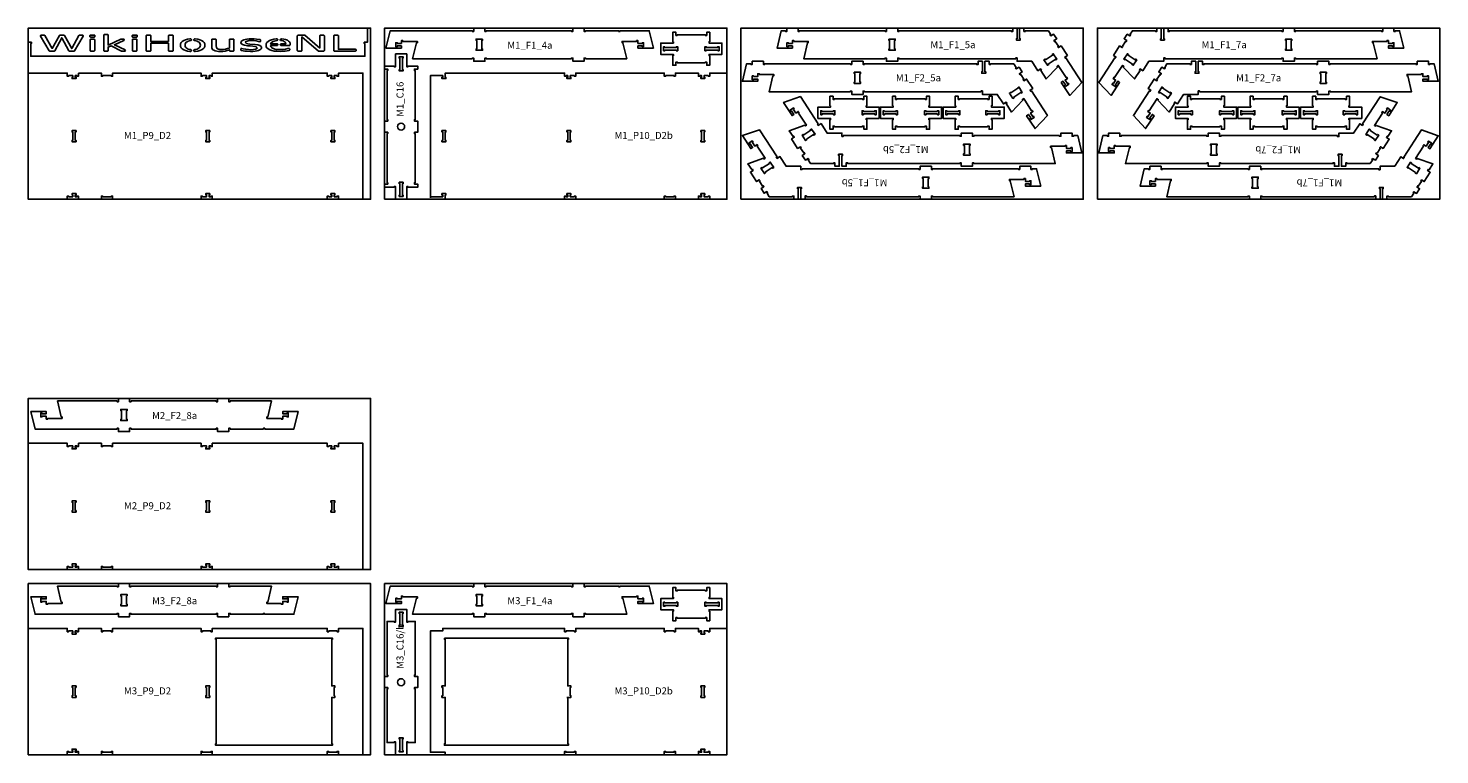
# Model space of a CAD drawing. Header units: millimetres. Extents: x -18184 to 50972, y 6312 to 16778.
# Tile 19 of 24: x 5352 to 15412, y 6313 to 11493. Entities that reach past the tile are written whole.
import ezdxf

# ---------------------------------------------------------------- set-up
doc = ezdxf.new("R2010")
doc.units = ezdxf.units.MM
doc.header["$MEASUREMENT"] = 0
for name, color, linetype in [('freeswerk_CODES', 50, 'Continuous'), ('freeswerk_ELEMENTEN', 7, 'Continuous'), ("freeswerk_LOGO'S_hele dikte plaat", 1, 'Continuous'), ('freeswerk_PLATEN', 3, 'Continuous')]:
    doc.layers.add(name, color=color, linetype=linetype)

msp = doc.modelspace()

# ---------------------------------------------------------------- linework, layer by layer
for centre in [(8010, 10791), (8010, 6830)]:
    msp.add_circle(centre, 25)
at = {"layer": 'freeswerk_ELEMENTEN'}
for points in [[(7752, 11393), (7770, 11393), (7770, 11493), (5352, 11493), (5352, 11393), (5375, 11393), (5375, 11383), (5370, 11383), (5370, 11293), (7752, 11293), (7752, 11383), (7747, 11383), (7747, 11393)], [(9738, 11361), (9728, 11361), (9728, 11366), (9698, 11366), (9698, 11351), (9808, 11351), (9778, 11475), (9570, 11475), (9570, 11470), (9560, 11470), (9560, 11475), (9324, 11475), (9324, 11470), (9314, 11470), (9314, 11493), (9234, 11493), (9234, 11470), (9224, 11470), (9224, 11475), (8617, 11475), (8617, 11470), (8607, 11470), (8607, 11493), (8527, 11493), (8527, 11470), (8517, 11470), (8517, 11475), (7932, 11475), (7902, 11351), (8012, 11351), (8012, 11366), (7982, 11366), (7982, 11361), (7972, 11361), (7972, 11389), (7982, 11389), (7982, 11384), (8012, 11384), (8012, 11404), (8022, 11404), (8022, 11399), (8126, 11399), (8126, 11389), (8120, 11389), (8092, 11275), (8517, 11275), (8517, 11280), (8527, 11280), (8527, 11257), (8607, 11257), (8607, 11280), (8617, 11280), (8617, 11275), (9224, 11275), (9224, 11280), (9234, 11280), (9234, 11257), (9314, 11257), (9314, 11280), (9324, 11280), (9324, 11275), (9618, 11275), (9591, 11389), (9585, 11389), (9585, 11399), (9688, 11399), (9688, 11404), (9698, 11404), (9698, 11384), (9728, 11384), (9728, 11389), (9738, 11389)], [(10769, 11384), (10799, 11384), (10799, 11404), (10809, 11404), (10809, 11399), (10912, 11399), (10912, 11389), (10906, 11389), (10879, 11275), (11459, 11275), (11459, 11280), (11469, 11280), (11469, 11257), (11549, 11257), (11549, 11280), (11559, 11280), (11559, 11275), (12390, 11275), (12390, 11281), (12400, 11281), (12400, 11257), (12504, 11257), (12548, 11189), (12567, 11202), (12573, 11193), (12569, 11191), (12607, 11131), (12688, 11216), (12685, 11221), (12693, 11227), (12750, 11140), (12754, 11143), (12759, 11134), (12742, 11123), (12759, 11098), (12763, 11101), (12768, 11093), (12745, 11077), (12739, 11086), (12744, 11089), (12727, 11114), (12715, 11105), (12775, 11013), (12862, 11106), (12748, 11281), (12744, 11278), (12739, 11287), (12758, 11299), (12714, 11366), (12695, 11354), (12690, 11362), (12694, 11365), (12672, 11399), (12668, 11396), (12662, 11404), (12682, 11417), (12660, 11450), (12641, 11438), (12635, 11446), (12639, 11449), (12623, 11475), (12459, 11475), (12459, 11470), (12449, 11470), (12449, 11493), (12418, 11493), (12418, 11418), (12423, 11418), (12423, 11408), (12395, 11408), (12395, 11418), (12400, 11418), (12400, 11493), (12369, 11493), (12369, 11469), (12359, 11469), (12359, 11475), (11559, 11475), (11559, 11470), (11549, 11470), (11549, 11493), (11469, 11493), (11469, 11470), (11459, 11470), (11459, 11475), (10849, 11475), (10849, 11470), (10839, 11470), (10839, 11493), (10759, 11493), (10759, 11470), (10749, 11470), (10749, 11475), (10719, 11475), (10689, 11351), (10799, 11351), (10799, 11366), (10769, 11366), (10769, 11361), (10759, 11361), (10759, 11389), (10769, 11389)], [(13155, 11362), (13149, 11354), (13130, 11366), (13087, 11299), (13106, 11287), (13100, 11278), (13096, 11281), (12982, 11106), (13070, 11013), (13130, 11105), (13117, 11114), (13101, 11089), (13105, 11086), (13100, 11077), (13076, 11093), (13082, 11101), (13086, 11098), (13102, 11123), (13085, 11134), (13091, 11143), (13095, 11140), (13152, 11227), (13160, 11221), (13157, 11216), (13237, 11131), (13276, 11191), (13272, 11193), (13277, 11202), (13296, 11189), (13340, 11257), (13445, 11257), (13445, 11281), (13455, 11281), (13455, 11275), (14286, 11275), (14286, 11280), (14296, 11280), (14296, 11257), (14376, 11257), (14376, 11280), (14386, 11280), (14386, 11275), (14966, 11275), (14938, 11389), (14932, 11389), (14932, 11399), (15036, 11399), (15036, 11404), (15046, 11404), (15046, 11384), (15076, 11384), (15076, 11389), (15086, 11389), (15086, 11361), (15076, 11361), (15076, 11366), (15046, 11366), (15046, 11351), (15156, 11351), (15126, 11475), (15096, 11475), (15096, 11470), (15086, 11470), (15086, 11493), (15006, 11493), (15006, 11470), (14996, 11470), (14996, 11475), (14386, 11475), (14386, 11470), (14376, 11470), (14376, 11493), (14296, 11493), (14296, 11470), (14286, 11470), (14286, 11475), (13486, 11475), (13486, 11469), (13476, 11469), (13476, 11493), (13445, 11493), (13445, 11418), (13450, 11418), (13450, 11408), (13422, 11408), (13422, 11418), (13427, 11418), (13427, 11493), (13396, 11493), (13396, 11470), (13386, 11470), (13386, 11475), (13222, 11475), (13205, 11449), (13209, 11446), (13204, 11438), (13185, 11450), (13163, 11417), (13182, 11404), (13177, 11396), (13173, 11399), (13151, 11365)], [(8590, 11415), (8544, 11415), (8544, 11405), (8549, 11405), (8549, 11345), (8544, 11345), (8544, 11335), (8590, 11335), (8590, 11345), (8585, 11345), (8585, 11405), (8590, 11405)], [(9951, 11396), (9946, 11396), (9946, 11464), (9968, 11464), (9968, 11441), (9978, 11441), (9978, 11446), (10178, 11446), (10178, 11441), (10188, 11441), (10188, 11464), (10210, 11464), (10210, 11396), (10205, 11396), (10205, 11386), (10296, 11386), (10296, 11306), (10205, 11306), (10205, 11296), (10210, 11296), (10210, 11228), (10188, 11228), (10188, 11251), (10178, 11251), (10178, 11246), (9978, 11246), (9978, 11251), (9968, 11251), (9968, 11228), (9946, 11228), (9946, 11296), (9951, 11296), (9951, 11306), (9860, 11306), (9860, 11386), (9951, 11386)], [(11486, 11415), (11486, 11405), (11491, 11405), (11491, 11345), (11486, 11345), (11486, 11335), (11532, 11335), (11532, 11345), (11527, 11345), (11527, 11405), (11532, 11405), (11532, 11415)], [(14359, 11415), (14359, 11405), (14354, 11405), (14354, 11345), (14359, 11345), (14359, 11335), (14313, 11335), (14313, 11345), (14318, 11345), (14318, 11405), (14313, 11405), (14313, 11415)], [(8105, 10751), (8105, 10741), (8110, 10741), (8110, 10391), (8105, 10391), (8105, 10381), (8128, 10381), (8128, 10359), (8060, 10359), (8060, 10364), (8050, 10364), (8050, 10273), (7970, 10273), (7970, 10364), (7960, 10364), (7960, 10359), (7892, 10359), (7892, 10381), (7915, 10381), (7915, 10391), (7910, 10391), (7910, 10741), (7915, 10741), (7915, 10751), (7892, 10751), (7892, 10831), (7915, 10831), (7915, 10841), (7910, 10841), (7910, 11191), (7915, 11191), (7915, 11201), (7892, 11201), (7892, 11223), (7960, 11223), (7960, 11218), (7970, 11218), (7970, 11309), (8050, 11309), (8050, 11218), (8060, 11218), (8060, 11223), (8128, 11223), (8128, 11201), (8105, 11201), (8105, 11191), (8110, 11191), (8110, 10841), (8105, 10841), (8105, 10831), (8128, 10831), (8128, 10751)], [(8024, 11279), (8019, 11279), (8019, 11198), (8024, 11198), (8024, 11188), (7996, 11188), (7996, 11198), (8001, 11198), (8001, 11279), (7996, 11279), (7996, 11289), (8024, 11289)], [(9890, 11360), (9890, 11355), (9971, 11355), (9971, 11360), (9981, 11360), (9981, 11332), (9971, 11332), (9971, 11337), (9890, 11337), (9890, 11332), (9880, 11332), (9880, 11360)], [(10266, 11332), (10276, 11332), (10276, 11360), (10266, 11360), (10266, 11355), (10185, 11355), (10185, 11360), (10175, 11360), (10175, 11332), (10185, 11332), (10185, 11337), (10266, 11337)], [(12602, 11267), (12600, 11272), (12591, 11266), (12616, 11228), (12625, 11233), (12622, 11237), (12672, 11270), (12675, 11266), (12683, 11271), (12658, 11310), (12650, 11304), (12653, 11300)], [(13170, 11266), (13161, 11271), (13186, 11310), (13195, 11304), (13192, 11300), (13242, 11267), (13245, 11272), (13253, 11266), (13228, 11228), (13220, 11233), (13223, 11237), (13172, 11270)], [(5710, 11173), (5874, 11173), (5874, 11150), (5884, 11150), (5884, 11155), (5944, 11155), (5944, 11150), (5954, 11150), (5954, 11173), (6584, 11173), (6584, 11150), (6594, 11150), (6594, 11155), (6623, 11155), (6623, 11143), (6618, 11143), (6618, 11133), (6646, 11133), (6646, 11143), (6641, 11143), (6641, 11155), (6654, 11155), (6654, 11150), (6664, 11150), (6664, 11173), (7484, 11173), (7484, 11150), (7494, 11150), (7494, 11155), (7515, 11155), (7515, 11143), (7510, 11143), (7510, 11133), (7538, 11133), (7538, 11143), (7533, 11143), (7533, 11155), (7554, 11155), (7554, 11150), (7564, 11150), (7564, 11173), (7738, 11173), (7738, 10273), (7564, 10273), (7564, 10296), (7554, 10296), (7554, 10291), (7533, 10291), (7533, 10303), (7538, 10303), (7538, 10313), (7510, 10313), (7510, 10303), (7515, 10303), (7515, 10291), (7494, 10291), (7494, 10296), (7484, 10296), (7484, 10273), (6664, 10273), (6664, 10296), (6654, 10296), (6654, 10291), (6641, 10291), (6641, 10303), (6646, 10303), (6646, 10313), (6618, 10313), (6618, 10303), (6623, 10303), (6623, 10291), (6594, 10291), (6594, 10296), (6584, 10296), (6584, 10273), (5954, 10273), (5954, 10296), (5944, 10296), (5944, 10291), (5884, 10291), (5884, 10296), (5874, 10296), (5874, 10273), (5710, 10273), (5710, 10296), (5700, 10296), (5700, 10291), (5688, 10291), (5688, 10303), (5693, 10303), (5693, 10313), (5665, 10313), (5665, 10303), (5670, 10303), (5670, 10291), (5640, 10291), (5640, 10296), (5630, 10296), (5630, 10273), (5352, 10273), (5352, 11173), (5630, 11173), (5630, 11150), (5640, 11150), (5640, 11155), (5670, 11155), (5670, 11143), (5665, 11143), (5665, 11133), (5693, 11133), (5693, 11143), (5688, 11143), (5688, 11155), (5700, 11155), (5700, 11150), (5710, 11150)], [(9965, 11150), (9955, 11150), (9955, 11155), (9895, 11155), (9895, 11150), (9885, 11150), (9885, 11173), (9255, 11173), (9255, 11150), (9245, 11150), (9245, 11155), (9215, 11155), (9215, 11143), (9220, 11143), (9220, 11133), (9192, 11133), (9192, 11143), (9197, 11143), (9197, 11155), (9185, 11155), (9185, 11150), (9175, 11150), (9175, 11173), (8324, 11173), (8324, 11143), (8329, 11143), (8329, 11133), (8301, 11133), (8301, 11143), (8306, 11143), (8306, 11155), (8219, 11155), (8219, 10291), (8306, 10291), (8306, 10303), (8301, 10303), (8301, 10313), (8329, 10313), (8329, 10303), (8324, 10303), (8324, 10273), (9175, 10273), (9175, 10296), (9185, 10296), (9185, 10291), (9197, 10291), (9197, 10303), (9192, 10303), (9192, 10313), (9220, 10313), (9220, 10303), (9215, 10303), (9215, 10291), (9245, 10291), (9245, 10296), (9255, 10296), (9255, 10273), (9885, 10273), (9885, 10296), (9895, 10296), (9895, 10291), (9955, 10291), (9955, 10296), (9965, 10296), (9965, 10273), (10129, 10273), (10129, 10296), (10139, 10296), (10139, 10291), (10151, 10291), (10151, 10303), (10146, 10303), (10146, 10313), (10174, 10313), (10174, 10303), (10169, 10303), (10169, 10291), (10199, 10291), (10199, 10296), (10209, 10296), (10209, 10273), (10332, 10273), (10332, 11173), (10209, 11173), (10209, 11150), (10199, 11150), (10199, 11155), (10169, 11155), (10169, 11143), (10174, 11143), (10174, 11133), (10146, 11133), (10146, 11143), (10151, 11143), (10151, 11155), (10139, 11155), (10139, 11150), (10129, 11150), (10129, 11173), (9965, 11173)], [(10522, 11148), (10552, 11148), (10552, 11168), (10562, 11168), (10562, 11163), (10666, 11163), (10666, 11153), (10660, 11153), (10632, 11039), (11212, 11039), (11212, 11044), (11222, 11044), (11222, 11021), (11302, 11021), (11302, 11044), (11312, 11044), (11312, 11039), (12143, 11039), (12143, 11045), (12153, 11045), (12153, 11021), (12258, 11021), (12302, 10953), (12321, 10966), (12327, 10957), (12322, 10955), (12361, 10895), (12442, 10980), (12438, 10985), (12447, 10991), (12503, 10904), (12507, 10907), (12513, 10898), (12496, 10887), (12512, 10862), (12517, 10865), (12522, 10857), (12499, 10841), (12493, 10850), (12497, 10853), (12481, 10878), (12468, 10869), (12528, 10777), (12616, 10870), (12502, 11045), (12498, 11042), (12492, 11051), (12512, 11063), (12468, 11130), (12449, 11118), (12443, 11126), (12448, 11129), (12426, 11163), (12422, 11160), (12416, 11168), (12435, 11181), (12414, 11214), (12394, 11202), (12389, 11210), (12393, 11213), (12376, 11239), (12212, 11239), (12212, 11234), (12202, 11234), (12202, 11257), (12171, 11257), (12171, 11182), (12176, 11182), (12176, 11172), (12148, 11172), (12148, 11182), (12153, 11182), (12153, 11257), (12122, 11257), (12122, 11233), (12112, 11233), (12112, 11239), (11312, 11239), (11312, 11234), (11302, 11234), (11302, 11257), (11222, 11257), (11222, 11234), (11212, 11234), (11212, 11239), (10602, 11239), (10602, 11234), (10592, 11234), (10592, 11257), (10512, 11257), (10512, 11234), (10502, 11234), (10502, 11239), (10472, 11239), (10442, 11115), (10552, 11115), (10552, 11130), (10522, 11130), (10522, 11125), (10512, 11125), (10512, 11153), (10522, 11153)], [(11239, 11179), (11239, 11169), (11244, 11169), (11244, 11109), (11239, 11109), (11239, 11099), (11285, 11099), (11285, 11109), (11280, 11109), (11280, 11169), (11285, 11169), (11285, 11179)], [(13401, 11126), (13396, 11118), (13376, 11130), (13333, 11063), (13352, 11051), (13347, 11042), (13343, 11045), (13229, 10870), (13316, 10777), (13376, 10869), (13364, 10878), (13347, 10853), (13351, 10850), (13346, 10841), (13323, 10857), (13328, 10865), (13332, 10862), (13349, 10887), (13332, 10898), (13337, 10907), (13341, 10904), (13398, 10991), (13406, 10985), (13403, 10980), (13483, 10895), (13522, 10955), (13518, 10957), (13523, 10966), (13543, 10953), (13586, 11021), (13691, 11021), (13691, 11045), (13701, 11045), (13701, 11039), (14532, 11039), (14532, 11044), (14542, 11044), (14542, 11021), (14622, 11021), (14622, 11044), (14632, 11044), (14632, 11039), (15212, 11039), (15185, 11153), (15179, 11153), (15179, 11163), (15282, 11163), (15282, 11168), (15292, 11168), (15292, 11148), (15322, 11148), (15322, 11153), (15332, 11153), (15332, 11125), (15322, 11125), (15322, 11130), (15292, 11130), (15292, 11115), (15402, 11115), (15372, 11239), (15342, 11239), (15342, 11234), (15332, 11234), (15332, 11257), (15252, 11257), (15252, 11234), (15242, 11234), (15242, 11239), (14632, 11239), (14632, 11234), (14622, 11234), (14622, 11257), (14542, 11257), (14542, 11234), (14532, 11234), (14532, 11239), (13732, 11239), (13732, 11233), (13722, 11233), (13722, 11257), (13691, 11257), (13691, 11182), (13696, 11182), (13696, 11172), (13668, 11172), (13668, 11182), (13673, 11182), (13673, 11257), (13642, 11257), (13642, 11234), (13632, 11234), (13632, 11239), (13468, 11239), (13452, 11213), (13456, 11210), (13450, 11202), (13431, 11214), (13409, 11181), (13428, 11168), (13423, 11160), (13419, 11163), (13397, 11129)], [(14605, 11179), (14605, 11169), (14600, 11169), (14600, 11109), (14605, 11109), (14605, 11099), (14559, 11099), (14559, 11109), (14564, 11109), (14564, 11169), (14559, 11169), (14559, 11179)], [(12356, 11031), (12353, 11036), (12345, 11030), (12370, 10992), (12378, 10997), (12376, 11001), (12426, 11034), (12429, 11030), (12437, 11035), (12412, 11074), (12404, 11068), (12406, 11064)], [(13416, 11030), (13408, 11035), (13433, 11074), (13441, 11068), (13438, 11064), (13489, 11031), (13491, 11036), (13500, 11030), (13475, 10992), (13466, 10997), (13469, 11001), (13419, 11034)], [(11161, 10727), (11992, 10727), (11992, 10722), (12002, 10722), (12002, 10745), (12082, 10745), (12082, 10722), (12092, 10722), (12092, 10727), (12702, 10727), (12702, 10722), (12712, 10722), (12712, 10745), (12792, 10745), (12792, 10722), (12802, 10722), (12802, 10727), (12832, 10727), (12862, 10603), (12752, 10603), (12752, 10618), (12782, 10618), (12782, 10613), (12792, 10613), (12792, 10641), (12782, 10641), (12782, 10636), (12752, 10636), (12752, 10656), (12742, 10656), (12742, 10651), (12639, 10651), (12639, 10641), (12645, 10641), (12672, 10527), (12092, 10527), (12092, 10532), (12082, 10532), (12082, 10509), (12002, 10509), (12002, 10532), (11992, 10532), (11992, 10527), (11192, 10527), (11192, 10533), (11182, 10533), (11182, 10509), (11151, 10509), (11151, 10584), (11156, 10584), (11156, 10594), (11128, 10594), (11128, 10584), (11133, 10584), (11133, 10509), (11102, 10509), (11102, 10532), (11092, 10532), (11092, 10527), (10928, 10527), (10912, 10553), (10916, 10556), (10910, 10564), (10891, 10552), (10869, 10585), (10888, 10598), (10883, 10606), (10879, 10603), (10857, 10637), (10861, 10640), (10856, 10648), (10836, 10635), (10793, 10703), (10812, 10715), (10807, 10723), (10803, 10721), (10776, 10762), (10886, 10801), (10890, 10796), (10898, 10801), (10842, 10888), (10846, 10891), (10840, 10899), (10824, 10888), (10807, 10913), (10811, 10916), (10806, 10925), (10783, 10909), (10788, 10901), (10792, 10904), (10809, 10878), (10796, 10870), (10736, 10963), (10856, 11005), (10982, 10811), (10978, 10809), (10983, 10800), (11003, 10813), (11046, 10745), (11151, 10745), (11151, 10721), (11161, 10721)], [(11071, 10940), (11066, 10940), (11066, 11008), (11088, 11008), (11088, 10985), (11098, 10985), (11098, 10990), (11298, 10990), (11298, 10985), (11308, 10985), (11308, 11008), (11330, 11008), (11330, 10940), (11325, 10940), (11325, 10930), (11416, 10930), (11416, 10850), (11325, 10850), (11325, 10840), (11330, 10840), (11330, 10772), (11308, 10772), (11308, 10795), (11298, 10795), (11298, 10790), (11098, 10790), (11098, 10795), (11088, 10795), (11088, 10772), (11066, 10772), (11066, 10840), (11071, 10840), (11071, 10850), (10980, 10850), (10980, 10930), (11071, 10930)], [(11517, 10940), (11512, 10940), (11512, 11008), (11534, 11008), (11534, 10985), (11544, 10985), (11544, 10990), (11744, 10990), (11744, 10985), (11754, 10985), (11754, 11008), (11776, 11008), (11776, 10940), (11771, 10940), (11771, 10930), (11862, 10930), (11862, 10850), (11771, 10850), (11771, 10840), (11776, 10840), (11776, 10772), (11754, 10772), (11754, 10795), (11744, 10795), (11744, 10790), (11544, 10790), (11544, 10795), (11534, 10795), (11534, 10772), (11512, 10772), (11512, 10840), (11517, 10840), (11517, 10850), (11426, 10850), (11426, 10930), (11517, 10930)], [(11963, 10940), (11958, 10940), (11958, 11008), (11980, 11008), (11980, 10985), (11990, 10985), (11990, 10990), (12190, 10990), (12190, 10985), (12200, 10985), (12200, 11008), (12222, 11008), (12222, 10940), (12217, 10940), (12217, 10930), (12308, 10930), (12308, 10850), (12217, 10850), (12217, 10840), (12222, 10840), (12222, 10772), (12200, 10772), (12200, 10795), (12190, 10795), (12190, 10790), (11990, 10790), (11990, 10795), (11980, 10795), (11980, 10772), (11958, 10772), (11958, 10840), (11963, 10840), (11963, 10850), (11872, 10850), (11872, 10930), (11963, 10930)], [(14683, 10727), (13852, 10727), (13852, 10722), (13842, 10722), (13842, 10745), (13762, 10745), (13762, 10722), (13752, 10722), (13752, 10727), (13142, 10727), (13142, 10722), (13132, 10722), (13132, 10745), (13052, 10745), (13052, 10722), (13042, 10722), (13042, 10727), (13012, 10727), (12982, 10603), (13092, 10603), (13092, 10618), (13062, 10618), (13062, 10613), (13052, 10613), (13052, 10641), (13062, 10641), (13062, 10636), (13092, 10636), (13092, 10656), (13102, 10656), (13102, 10651), (13206, 10651), (13206, 10641), (13200, 10641), (13172, 10527), (13752, 10527), (13752, 10532), (13762, 10532), (13762, 10509), (13842, 10509), (13842, 10532), (13852, 10532), (13852, 10527), (14652, 10527), (14652, 10533), (14662, 10533), (14662, 10509), (14693, 10509), (14693, 10584), (14688, 10584), (14688, 10594), (14716, 10594), (14716, 10584), (14711, 10584), (14711, 10509), (14742, 10509), (14742, 10532), (14752, 10532), (14752, 10527), (14916, 10527), (14933, 10552), (14929, 10555), (14934, 10563), (14954, 10551), (14975, 10584), (14956, 10597), (14962, 10605), (14966, 10602), (14988, 10636), (14983, 10639), (14989, 10647), (15008, 10635), (15052, 10702), (15032, 10714), (15038, 10723), (15042, 10720), (15069, 10761), (14958, 10800), (14955, 10795), (14947, 10800), (15003, 10887), (14999, 10890), (15004, 10898), (15021, 10887), (15037, 10913), (15033, 10915), (15039, 10924), (15062, 10908), (15057, 10900), (15052, 10903), (15036, 10878), (15049, 10869), (15109, 10962), (14988, 11004), (14862, 10810), (14867, 10808), (14861, 10799), (14842, 10812), (14798, 10745), (14693, 10745), (14693, 10720), (14683, 10720)], [(13619, 10940), (13614, 10940), (13614, 11008), (13636, 11008), (13636, 10985), (13646, 10985), (13646, 10990), (13846, 10990), (13846, 10985), (13856, 10985), (13856, 11008), (13878, 11008), (13878, 10940), (13873, 10940), (13873, 10930), (13964, 10930), (13964, 10850), (13873, 10850), (13873, 10840), (13878, 10840), (13878, 10772), (13856, 10772), (13856, 10795), (13846, 10795), (13846, 10790), (13646, 10790), (13646, 10795), (13636, 10795), (13636, 10772), (13614, 10772), (13614, 10840), (13619, 10840), (13619, 10850), (13528, 10850), (13528, 10930), (13619, 10930)], [(14065, 10940), (14060, 10940), (14060, 11008), (14082, 11008), (14082, 10985), (14092, 10985), (14092, 10990), (14292, 10990), (14292, 10985), (14302, 10985), (14302, 11008), (14324, 11008), (14324, 10940), (14319, 10940), (14319, 10930), (14410, 10930), (14410, 10850), (14319, 10850), (14319, 10840), (14324, 10840), (14324, 10772), (14302, 10772), (14302, 10795), (14292, 10795), (14292, 10790), (14092, 10790), (14092, 10795), (14082, 10795), (14082, 10772), (14060, 10772), (14060, 10840), (14065, 10840), (14065, 10850), (13974, 10850), (13974, 10930), (14065, 10930)], [(14511, 10940), (14506, 10940), (14506, 11008), (14528, 11008), (14528, 10985), (14538, 10985), (14538, 10990), (14738, 10990), (14738, 10985), (14748, 10985), (14748, 11008), (14770, 11008), (14770, 10940), (14765, 10940), (14765, 10930), (14856, 10930), (14856, 10850), (14765, 10850), (14765, 10840), (14770, 10840), (14770, 10772), (14748, 10772), (14748, 10795), (14738, 10795), (14738, 10790), (14538, 10790), (14538, 10795), (14528, 10795), (14528, 10772), (14506, 10772), (14506, 10840), (14511, 10840), (14511, 10850), (14420, 10850), (14420, 10930), (14511, 10930)], [(11010, 10904), (11010, 10899), (11091, 10899), (11091, 10904), (11101, 10904), (11101, 10876), (11091, 10876), (11091, 10881), (11010, 10881), (11010, 10876), (11000, 10876), (11000, 10904)], [(11386, 10876), (11396, 10876), (11396, 10904), (11386, 10904), (11386, 10899), (11305, 10899), (11305, 10904), (11295, 10904), (11295, 10876), (11305, 10876), (11305, 10881), (11386, 10881)], [(11456, 10904), (11456, 10899), (11537, 10899), (11537, 10904), (11547, 10904), (11547, 10876), (11537, 10876), (11537, 10881), (11456, 10881), (11456, 10876), (11446, 10876), (11446, 10904)], [(11832, 10876), (11842, 10876), (11842, 10904), (11832, 10904), (11832, 10899), (11751, 10899), (11751, 10904), (11741, 10904), (11741, 10876), (11751, 10876), (11751, 10881), (11832, 10881)], [(11902, 10904), (11902, 10899), (11983, 10899), (11983, 10904), (11993, 10904), (11993, 10876), (11983, 10876), (11983, 10881), (11902, 10881), (11902, 10876), (11892, 10876), (11892, 10904)], [(12268, 10876), (12278, 10876), (12278, 10904), (12268, 10904), (12268, 10899), (12187, 10899), (12187, 10904), (12177, 10904), (12177, 10876), (12187, 10876), (12187, 10881), (12268, 10881)], [(13558, 10904), (13558, 10899), (13639, 10899), (13639, 10904), (13649, 10904), (13649, 10876), (13639, 10876), (13639, 10881), (13558, 10881), (13558, 10876), (13548, 10876), (13548, 10904)], [(13934, 10876), (13944, 10876), (13944, 10904), (13934, 10904), (13934, 10899), (13853, 10899), (13853, 10904), (13843, 10904), (13843, 10876), (13853, 10876), (13853, 10881), (13934, 10881)], [(14004, 10904), (14004, 10899), (14085, 10899), (14085, 10904), (14095, 10904), (14095, 10876), (14085, 10876), (14085, 10881), (14004, 10881), (14004, 10876), (13994, 10876), (13994, 10904)], [(14380, 10876), (14390, 10876), (14390, 10904), (14380, 10904), (14380, 10899), (14299, 10899), (14299, 10904), (14289, 10904), (14289, 10876), (14299, 10876), (14299, 10881), (14380, 10881)], [(14450, 10904), (14450, 10899), (14531, 10899), (14531, 10904), (14541, 10904), (14541, 10876), (14531, 10876), (14531, 10881), (14450, 10881), (14450, 10876), (14440, 10876), (14440, 10904)], [(14816, 10876), (14826, 10876), (14826, 10904), (14816, 10904), (14816, 10899), (14735, 10899), (14735, 10904), (14725, 10904), (14725, 10876), (14735, 10876), (14735, 10881), (14816, 10881)], [(10868, 10491), (11699, 10491), (11699, 10486), (11709, 10486), (11709, 10509), (11789, 10509), (11789, 10486), (11799, 10486), (11799, 10491), (12409, 10491), (12409, 10486), (12419, 10486), (12419, 10509), (12499, 10509), (12499, 10486), (12509, 10486), (12509, 10491), (12539, 10491), (12569, 10367), (12459, 10367), (12459, 10382), (12489, 10382), (12489, 10377), (12499, 10377), (12499, 10405), (12489, 10405), (12489, 10400), (12459, 10400), (12459, 10420), (12449, 10420), (12449, 10415), (12345, 10415), (12345, 10405), (12351, 10405), (12379, 10291), (11799, 10291), (11799, 10296), (11789, 10296), (11789, 10273), (11709, 10273), (11709, 10296), (11699, 10296), (11699, 10291), (10899, 10291), (10899, 10297), (10889, 10297), (10889, 10273), (10858, 10273), (10858, 10348), (10863, 10348), (10863, 10358), (10835, 10358), (10835, 10348), (10840, 10348), (10840, 10273), (10809, 10273), (10809, 10296), (10799, 10296), (10799, 10291), (10634, 10291), (10618, 10317), (10622, 10320), (10617, 10328), (10597, 10316), (10575, 10349), (10595, 10362), (10589, 10370), (10585, 10367), (10563, 10401), (10568, 10404), (10562, 10412), (10543, 10399), (10499, 10467), (10518, 10479), (10513, 10487), (10509, 10485), (10482, 10526), (10593, 10565), (10596, 10560), (10604, 10565), (10548, 10652), (10552, 10655), (10547, 10663), (10530, 10652), (10514, 10677), (10518, 10680), (10512, 10689), (10489, 10673), (10494, 10665), (10498, 10668), (10515, 10642), (10502, 10634), (10442, 10727), (10563, 10769), (10689, 10575), (10684, 10573), (10690, 10564), (10709, 10577), (10753, 10509), (10858, 10509), (10858, 10485), (10868, 10485)], [(10898, 10702), (10949, 10735), (10951, 10730), (10960, 10736), (10935, 10774), (10926, 10769), (10929, 10765), (10879, 10732), (10876, 10736), (10868, 10731), (10893, 10692), (10901, 10698)], [(14977, 10491), (14146, 10491), (14146, 10486), (14136, 10486), (14136, 10509), (14056, 10509), (14056, 10486), (14046, 10486), (14046, 10491), (13436, 10491), (13436, 10486), (13426, 10486), (13426, 10509), (13346, 10509), (13346, 10486), (13336, 10486), (13336, 10491), (13306, 10491), (13276, 10367), (13386, 10367), (13386, 10382), (13356, 10382), (13356, 10377), (13346, 10377), (13346, 10405), (13356, 10405), (13356, 10400), (13386, 10400), (13386, 10420), (13396, 10420), (13396, 10415), (13499, 10415), (13499, 10405), (13494, 10405), (13466, 10291), (14046, 10291), (14046, 10296), (14056, 10296), (14056, 10273), (14136, 10273), (14136, 10296), (14146, 10296), (14146, 10291), (14946, 10291), (14946, 10297), (14956, 10297), (14956, 10273), (14987, 10273), (14987, 10348), (14982, 10348), (14982, 10358), (15010, 10358), (15010, 10348), (15005, 10348), (15005, 10273), (15036, 10273), (15036, 10296), (15046, 10296), (15046, 10291), (15210, 10291), (15227, 10316), (15223, 10319), (15228, 10327), (15247, 10315), (15269, 10348), (15250, 10361), (15255, 10369), (15259, 10366), (15281, 10400), (15277, 10403), (15283, 10411), (15302, 10399), (15345, 10466), (15326, 10478), (15332, 10487), (15336, 10484), (15363, 10525), (15252, 10564), (15249, 10559), (15240, 10564), (15297, 10651), (15292, 10654), (15298, 10662), (15315, 10651), (15331, 10677), (15327, 10679), (15332, 10688), (15356, 10672), (15350, 10664), (15346, 10667), (15330, 10642), (15342, 10633), (15402, 10726), (15282, 10768), (15156, 10574), (15160, 10572), (15155, 10563), (15136, 10576), (15092, 10509), (14987, 10509), (14987, 10484), (14977, 10484)], [(14946, 10701), (14896, 10734), (14893, 10729), (14885, 10735), (14910, 10773), (14918, 10768), (14916, 10764), (14966, 10731), (14969, 10735), (14977, 10730), (14952, 10691), (14944, 10697)], [(5693, 10683), (5665, 10683), (5665, 10693), (5670, 10693), (5670, 10753), (5665, 10753), (5665, 10763), (5693, 10763), (5693, 10753), (5688, 10753), (5688, 10693), (5693, 10693)], [(6623, 10693), (6623, 10753), (6618, 10753), (6618, 10763), (6646, 10763), (6646, 10753), (6641, 10753), (6641, 10693), (6646, 10693), (6646, 10683), (6618, 10683), (6618, 10693)], [(7515, 10693), (7515, 10753), (7510, 10753), (7510, 10763), (7538, 10763), (7538, 10753), (7533, 10753), (7533, 10693), (7538, 10693), (7538, 10683), (7510, 10683), (7510, 10693)], [(8301, 10693), (8306, 10693), (8306, 10753), (8301, 10753), (8301, 10763), (8329, 10763), (8329, 10753), (8324, 10753), (8324, 10693), (8329, 10693), (8329, 10683), (8301, 10683)], [(9220, 10763), (9220, 10753), (9215, 10753), (9215, 10693), (9220, 10693), (9220, 10683), (9192, 10683), (9192, 10693), (9197, 10693), (9197, 10753), (9192, 10753), (9192, 10763)], [(10169, 10753), (10174, 10753), (10174, 10763), (10146, 10763), (10146, 10753), (10151, 10753), (10151, 10693), (10146, 10693), (10146, 10683), (10174, 10683), (10174, 10693), (10169, 10693)], [(12060, 10597), (12065, 10597), (12065, 10587), (12019, 10587), (12019, 10597), (12024, 10597), (12024, 10657), (12019, 10657), (12019, 10667), (12065, 10667), (12065, 10657), (12060, 10657)], [(13820, 10597), (13825, 10597), (13825, 10587), (13779, 10587), (13779, 10597), (13784, 10597), (13784, 10657), (13779, 10657), (13779, 10667), (13825, 10667), (13825, 10657), (13820, 10657)], [(10605, 10466), (10655, 10499), (10658, 10494), (10666, 10500), (10641, 10538), (10633, 10533), (10635, 10529), (10585, 10496), (10582, 10500), (10574, 10495), (10599, 10456), (10607, 10462)], [(15240, 10465), (15190, 10498), (15187, 10493), (15179, 10499), (15204, 10537), (15212, 10532), (15209, 10528), (15260, 10495), (15262, 10499), (15271, 10494), (15246, 10455), (15237, 10461)], [(7996, 10384), (7996, 10394), (8024, 10394), (8024, 10384), (8019, 10384), (8019, 10303), (8024, 10303), (8024, 10293), (7996, 10293), (7996, 10303), (8001, 10303), (8001, 10384)], [(11767, 10361), (11772, 10361), (11772, 10351), (11726, 10351), (11726, 10361), (11731, 10361), (11731, 10421), (11726, 10421), (11726, 10431), (11772, 10431), (11772, 10421), (11767, 10421)], [(14114, 10361), (14119, 10361), (14119, 10351), (14073, 10351), (14073, 10361), (14078, 10361), (14078, 10421), (14073, 10421), (14073, 10431), (14119, 10431), (14119, 10421), (14114, 10421)], [(7038, 8640), (7038, 8635), (7246, 8635), (7276, 8759), (7166, 8759), (7166, 8744), (7196, 8744), (7196, 8749), (7206, 8749), (7206, 8721), (7196, 8721), (7196, 8726), (7166, 8726), (7166, 8706), (7156, 8706), (7156, 8711), (7053, 8711), (7053, 8721), (7059, 8721), (7086, 8835), (6792, 8835), (6792, 8830), (6782, 8830), (6782, 8853), (6702, 8853), (6702, 8830), (6692, 8830), (6692, 8835), (6085, 8835), (6085, 8830), (6075, 8830), (6075, 8853), (5995, 8853), (5995, 8830), (5985, 8830), (5985, 8835), (5561, 8835), (5588, 8721), (5594, 8721), (5594, 8711), (5491, 8711), (5491, 8706), (5481, 8706), (5481, 8726), (5451, 8726), (5451, 8721), (5441, 8721), (5441, 8749), (5451, 8749), (5451, 8744), (5481, 8744), (5481, 8759), (5371, 8759), (5401, 8635), (5985, 8635), (5985, 8640), (5995, 8640), (5995, 8617), (6075, 8617), (6075, 8640), (6085, 8640), (6085, 8635), (6692, 8635), (6692, 8640), (6702, 8640), (6702, 8617), (6782, 8617), (6782, 8640), (6792, 8640), (6792, 8635), (7028, 8635), (7028, 8640)], [(6058, 8765), (6053, 8765), (6053, 8705), (6058, 8705), (6058, 8695), (6012, 8695), (6012, 8705), (6017, 8705), (6017, 8765), (6012, 8765), (6012, 8775), (6058, 8775)], [(5710, 8533), (5874, 8533), (5874, 8510), (5884, 8510), (5884, 8515), (5944, 8515), (5944, 8510), (5954, 8510), (5954, 8533), (6584, 8533), (6584, 8510), (6594, 8510), (6594, 8515), (6623, 8515), (6623, 8503), (6618, 8503), (6618, 8493), (6646, 8493), (6646, 8503), (6641, 8503), (6641, 8515), (6654, 8515), (6654, 8510), (6664, 8510), (6664, 8533), (7484, 8533), (7484, 8510), (7494, 8510), (7494, 8515), (7515, 8515), (7515, 8503), (7510, 8503), (7510, 8493), (7538, 8493), (7538, 8503), (7533, 8503), (7533, 8515), (7554, 8515), (7554, 8510), (7564, 8510), (7564, 8533), (7738, 8533), (7738, 7633), (7564, 7633), (7564, 7656), (7554, 7656), (7554, 7651), (7533, 7651), (7533, 7663), (7538, 7663), (7538, 7673), (7510, 7673), (7510, 7663), (7515, 7663), (7515, 7651), (7494, 7651), (7494, 7656), (7484, 7656), (7484, 7633), (6664, 7633), (6664, 7656), (6654, 7656), (6654, 7651), (6641, 7651), (6641, 7663), (6646, 7663), (6646, 7673), (6618, 7673), (6618, 7663), (6623, 7663), (6623, 7651), (6594, 7651), (6594, 7656), (6584, 7656), (6584, 7633), (5954, 7633), (5954, 7656), (5944, 7656), (5944, 7651), (5884, 7651), (5884, 7656), (5874, 7656), (5874, 7633), (5710, 7633), (5710, 7656), (5700, 7656), (5700, 7651), (5688, 7651), (5688, 7663), (5693, 7663), (5693, 7673), (5665, 7673), (5665, 7663), (5670, 7663), (5670, 7651), (5640, 7651), (5640, 7656), (5630, 7656), (5630, 7633), (5352, 7633), (5352, 8533), (5630, 8533), (5630, 8510), (5640, 8510), (5640, 8515), (5670, 8515), (5670, 8503), (5665, 8503), (5665, 8493), (5693, 8493), (5693, 8503), (5688, 8503), (5688, 8515), (5700, 8515), (5700, 8510), (5710, 8510)], [(5693, 8043), (5665, 8043), (5665, 8053), (5670, 8053), (5670, 8113), (5665, 8113), (5665, 8123), (5693, 8123), (5693, 8113), (5688, 8113), (5688, 8053), (5693, 8053)], [(6623, 8053), (6623, 8113), (6618, 8113), (6618, 8123), (6646, 8123), (6646, 8113), (6641, 8113), (6641, 8053), (6646, 8053), (6646, 8043), (6618, 8043), (6618, 8053)], [(7515, 8053), (7515, 8113), (7510, 8113), (7510, 8123), (7538, 8123), (7538, 8113), (7533, 8113), (7533, 8053), (7538, 8053), (7538, 8043), (7510, 8043), (7510, 8053)], [(7038, 7320), (7038, 7315), (7246, 7315), (7276, 7439), (7166, 7439), (7166, 7424), (7196, 7424), (7196, 7429), (7206, 7429), (7206, 7401), (7196, 7401), (7196, 7406), (7166, 7406), (7166, 7386), (7156, 7386), (7156, 7391), (7053, 7391), (7053, 7401), (7059, 7401), (7086, 7515), (6792, 7515), (6792, 7510), (6782, 7510), (6782, 7533), (6702, 7533), (6702, 7510), (6692, 7510), (6692, 7515), (6085, 7515), (6085, 7510), (6075, 7510), (6075, 7533), (5995, 7533), (5995, 7510), (5985, 7510), (5985, 7515), (5561, 7515), (5588, 7401), (5594, 7401), (5594, 7391), (5491, 7391), (5491, 7386), (5481, 7386), (5481, 7406), (5451, 7406), (5451, 7401), (5441, 7401), (5441, 7429), (5451, 7429), (5451, 7424), (5481, 7424), (5481, 7439), (5371, 7439), (5401, 7315), (5985, 7315), (5985, 7320), (5995, 7320), (5995, 7297), (6075, 7297), (6075, 7320), (6085, 7320), (6085, 7315), (6692, 7315), (6692, 7320), (6702, 7320), (6702, 7297), (6782, 7297), (6782, 7320), (6792, 7320), (6792, 7315), (7028, 7315), (7028, 7320)], [(6058, 7445), (6053, 7445), (6053, 7385), (6058, 7385), (6058, 7375), (6012, 7375), (6012, 7385), (6017, 7385), (6017, 7445), (6012, 7445), (6012, 7455), (6058, 7455)], [(9738, 7401), (9728, 7401), (9728, 7406), (9698, 7406), (9698, 7391), (9808, 7391), (9778, 7515), (9570, 7515), (9570, 7510), (9560, 7510), (9560, 7515), (9324, 7515), (9324, 7510), (9314, 7510), (9314, 7533), (9234, 7533), (9234, 7510), (9224, 7510), (9224, 7515), (8617, 7515), (8617, 7510), (8607, 7510), (8607, 7533), (8527, 7533), (8527, 7510), (8517, 7510), (8517, 7515), (7932, 7515), (7902, 7391), (8012, 7391), (8012, 7406), (7982, 7406), (7982, 7401), (7972, 7401), (7972, 7429), (7982, 7429), (7982, 7424), (8012, 7424), (8012, 7444), (8022, 7444), (8022, 7439), (8126, 7439), (8126, 7429), (8120, 7429), (8092, 7315), (8517, 7315), (8517, 7320), (8527, 7320), (8527, 7297), (8607, 7297), (8607, 7320), (8617, 7320), (8617, 7315), (9224, 7315), (9224, 7320), (9234, 7320), (9234, 7297), (9314, 7297), (9314, 7320), (9324, 7320), (9324, 7315), (9618, 7315), (9591, 7429), (9585, 7429), (9585, 7439), (9688, 7439), (9688, 7444), (9698, 7444), (9698, 7424), (9728, 7424), (9728, 7429), (9738, 7429)], [(8590, 7455), (8544, 7455), (8544, 7445), (8549, 7445), (8549, 7385), (8544, 7385), (8544, 7375), (8590, 7375), (8590, 7385), (8585, 7385), (8585, 7445), (8590, 7445)], [(9951, 7436), (9946, 7436), (9946, 7504), (9968, 7504), (9968, 7481), (9978, 7481), (9978, 7486), (10178, 7486), (10178, 7481), (10188, 7481), (10188, 7504), (10210, 7504), (10210, 7436), (10205, 7436), (10205, 7426), (10296, 7426), (10296, 7346), (10205, 7346), (10205, 7336), (10210, 7336), (10210, 7268), (10188, 7268), (10188, 7291), (10178, 7291), (10178, 7286), (9978, 7286), (9978, 7291), (9968, 7291), (9968, 7268), (9946, 7268), (9946, 7336), (9951, 7336), (9951, 7346), (9860, 7346), (9860, 7426), (9951, 7426)], [(8105, 6781), (8110, 6781), (8110, 6399), (8060, 6399), (8060, 6404), (8050, 6404), (8050, 6313), (7970, 6313), (7970, 6404), (7960, 6404), (7960, 6399), (7910, 6399), (7910, 6781), (7915, 6781), (7915, 6791), (7892, 6791), (7892, 6871), (7915, 6871), (7915, 6881), (7910, 6881), (7910, 7263), (7960, 7263), (7960, 7258), (7970, 7258), (7970, 7349), (8050, 7349), (8050, 7258), (8060, 7258), (8060, 7263), (8110, 7263), (8110, 6881), (8105, 6881), (8105, 6871), (8128, 6871), (8128, 6791), (8105, 6791)], [(9890, 7400), (9890, 7395), (9971, 7395), (9971, 7400), (9981, 7400), (9981, 7372), (9971, 7372), (9971, 7377), (9890, 7377), (9890, 7372), (9880, 7372), (9880, 7400)], [(10266, 7372), (10276, 7372), (10276, 7400), (10266, 7400), (10266, 7395), (10185, 7395), (10185, 7400), (10175, 7400), (10175, 7372), (10185, 7372), (10185, 7377), (10266, 7377)], [(7996, 7238), (7996, 7228), (8024, 7228), (8024, 7238), (8019, 7238), (8019, 7319), (8024, 7319), (8024, 7329), (7996, 7329), (7996, 7319), (8001, 7319), (8001, 7238)], [(7738, 6313), (7738, 7213), (7564, 7213), (7564, 7190), (7554, 7190), (7554, 7195), (7494, 7195), (7494, 7190), (7484, 7190), (7484, 7213), (6664, 7213), (6664, 7190), (6654, 7190), (6654, 7195), (6594, 7195), (6594, 7190), (6584, 7190), (6584, 7213), (5954, 7213), (5954, 7190), (5944, 7190), (5944, 7195), (5884, 7195), (5884, 7190), (5874, 7190), (5874, 7213), (5710, 7213), (5710, 7190), (5700, 7190), (5700, 7195), (5688, 7195), (5688, 7183), (5693, 7183), (5693, 7173), (5665, 7173), (5665, 7183), (5670, 7183), (5670, 7195), (5640, 7195), (5640, 7190), (5630, 7190), (5630, 7213), (5352, 7213), (5352, 6313), (5630, 6313), (5630, 6336), (5640, 6336), (5640, 6331), (5670, 6331), (5670, 6343), (5665, 6343), (5665, 6353), (5693, 6353), (5693, 6343), (5688, 6343), (5688, 6331), (5700, 6331), (5700, 6336), (5710, 6336), (5710, 6313), (5874, 6313), (5874, 6336), (5884, 6336), (5884, 6331), (5944, 6331), (5944, 6336), (5954, 6336), (5954, 6313), (6584, 6313), (6584, 6336), (6594, 6336), (6594, 6331), (6654, 6331), (6654, 6336), (6664, 6336), (6664, 6313), (7484, 6313), (7484, 6336), (7494, 6336), (7494, 6331), (7554, 6331), (7554, 6336), (7564, 6336), (7564, 6313)], [(7538, 6733), (7538, 6722), (7515, 6722), (7515, 6391), (7520, 6391), (7520, 6381), (6687, 6381), (6687, 6391), (6692, 6391), (6692, 7135), (6687, 7135), (6687, 7145), (7520, 7145), (7520, 7135), (7515, 7135), (7515, 6803), (7538, 6803), (7538, 6793), (7533, 6793), (7533, 6733)], [(8324, 6313), (8324, 6331), (8219, 6331), (8219, 7195), (8306, 7195), (8306, 7213), (9175, 7213), (9175, 7190), (9185, 7190), (9185, 7195), (9245, 7195), (9245, 7190), (9255, 7190), (9255, 7213), (9885, 7213), (9885, 7190), (9895, 7190), (9895, 7195), (9955, 7195), (9955, 7190), (9965, 7190), (9965, 7213), (10129, 7213), (10129, 7190), (10139, 7190), (10139, 7195), (10151, 7195), (10151, 7183), (10146, 7183), (10146, 7173), (10174, 7173), (10174, 7183), (10169, 7183), (10169, 7195), (10199, 7195), (10199, 7190), (10209, 7190), (10209, 7213), (10236, 7213), (10236, 7213), (10332, 7213), (10332, 6313), (10234, 6313), (10234, 6313), (10209, 6313), (10209, 6336), (10199, 6336), (10199, 6331), (10169, 6331), (10169, 6343), (10174, 6343), (10174, 6353), (10146, 6353), (10146, 6343), (10151, 6343), (10151, 6331), (10139, 6331), (10139, 6336), (10129, 6336), (10129, 6313), (9965, 6313), (9965, 6336), (9955, 6336), (9955, 6331), (9895, 6331), (9895, 6336), (9885, 6336), (9885, 6313), (9255, 6313), (9255, 6336), (9245, 6336), (9245, 6331), (9185, 6331), (9185, 6336), (9175, 6336), (9175, 6313)], [(8319, 7145), (9202, 7145), (9202, 7135), (9197, 7135), (9197, 6803), (9220, 6803), (9220, 6793), (9215, 6793), (9215, 6733), (9220, 6733), (9220, 6722), (9197, 6722), (9197, 6391), (9202, 6391), (9202, 6381), (8319, 6381), (8319, 6391), (8324, 6391), (8324, 6722), (8301, 6722), (8301, 6733), (8306, 6733), (8306, 6793), (8301, 6793), (8301, 6803), (8324, 6803), (8324, 7135), (8319, 7135)], [(5693, 6803), (5665, 6803), (5665, 6793), (5670, 6793), (5670, 6733), (5665, 6733), (5665, 6722), (5693, 6722), (5693, 6733), (5688, 6733), (5688, 6793), (5693, 6793)], [(6623, 6793), (6623, 6733), (6618, 6733), (6618, 6722), (6646, 6722), (6646, 6733), (6641, 6733), (6641, 6793), (6646, 6793), (6646, 6803), (6618, 6803), (6618, 6793)], [(10146, 6722), (10146, 6733), (10151, 6733), (10151, 6793), (10146, 6793), (10146, 6803), (10174, 6803), (10174, 6793), (10169, 6793), (10169, 6733), (10174, 6733), (10174, 6722)], [(8019, 6343), (8019, 6424), (8024, 6424), (8024, 6434), (7996, 6434), (7996, 6424), (8001, 6424), (8001, 6343), (7996, 6343), (7996, 6333), (8024, 6333), (8024, 6343)]]:
    msp.add_lwpolyline(points, close=True, dxfattribs=at)
for points in [[(8219, 10291), (8219, 10284)], [(9192, 6722), (9193, 6722)]]:
    msp.add_lwpolyline(points, dxfattribs=at)
at = {"layer": "freeswerk_LOGO'S_hele dikte plaat"}
for points in [[(5578, 11443), (5606, 11443, -0.27355), (5610, 11441), (5662, 11347), (5713, 11441, -0.27355), (5717, 11443), (5739, 11443, -0.57661), (5743, 11436), (5683, 11332, -0.268544), (5679, 11329), (5647, 11329, -0.271536), (5642, 11332), (5591, 11424), (5541, 11332, -0.27411), (5536, 11329), (5505, 11329, -0.266461), (5501, 11331), (5440, 11436, -0.579204), (5444, 11443), (5467, 11443, -0.271721), (5471, 11441), (5523, 11348), (5574, 11441, -0.273555)], [(5792, 11434), (5792, 11439, -0.414214), (5797, 11444), (5823, 11444, -0.414214), (5828, 11439), (5828, 11434, -0.414214), (5823, 11429), (5797, 11429, -0.414214)], [(5799, 11415), (5821, 11415, -0.414214), (5826, 11410), (5826, 11334, -0.414214), (5821, 11329), (5799, 11329, -0.414214), (5794, 11334), (5794, 11410, -0.414214)], [(6033, 11405), (5967, 11375), (6042, 11339, -0.795271), (6039, 11329), (6020, 11329, -0.115194), (6018, 11330), (5943, 11366), (5922, 11358), (5922, 11334, -0.414214), (5917, 11329), (5896, 11329, -0.414214), (5891, 11334), (5891, 11443, -0.414214), (5896, 11448), (5917, 11448, -0.414214), (5922, 11443), (5922, 11372), (6013, 11414, -0.109417), (6016, 11415), (6031, 11415, -0.808184)], [(6098, 11444), (6124, 11444, -0.414214), (6129, 11439), (6129, 11434, -0.414214), (6124, 11429), (6098, 11429, -0.414214), (6093, 11434), (6093, 11439, -0.414214)], [(6122, 11329), (6100, 11329, -0.414214), (6095, 11334), (6095, 11410, -0.414214), (6100, 11415), (6122, 11415, -0.414214), (6127, 11410), (6127, 11334, -0.414214)], [(6197, 11443), (6221, 11443, -0.414214), (6226, 11438), (6226, 11398), (6352, 11398), (6352, 11438, -0.414214), (6357, 11443), (6380, 11443, -0.414214), (6385, 11438), (6385, 11334, -0.414214), (6380, 11329), (6357, 11329, -0.414214), (6352, 11334), (6352, 11385), (6226, 11385), (6226, 11334, -0.414214), (6221, 11329), (6197, 11329, -0.414214), (6192, 11334), (6192, 11438, -0.414214)], [(6696, 11329), (6685, 11331), (6676, 11335), (6669, 11339), (6664, 11345), (6661, 11352), (6660, 11359), (6660, 11410, -0.414214), (6665, 11415), (6686, 11415, -0.414214), (6691, 11410), (6691, 11366), (6693, 11355), (6698, 11347), (6704, 11344), (6710, 11342), (6719, 11341), (6731, 11340), (6744, 11341), (6758, 11343), (6773, 11347), (6786, 11351), (6786, 11410, -0.414214), (6791, 11415), (6813, 11415, -0.414214), (6818, 11410), (6818, 11334, -0.414214), (6813, 11329), (6791, 11329, -0.414214), (6786, 11334), (6786, 11339), (6770, 11333), (6755, 11330), (6740, 11327), (6722, 11327), (6708, 11327)], [(6959, 11404), (6942, 11404), (6926, 11404), (6913, 11401), (6904, 11398), (6901, 11392), (6903, 11388), (6908, 11384), (6918, 11382), (6931, 11380), (6969, 11377), (6989, 11373), (7003, 11369), (7012, 11362), (7015, 11354), (7014, 11348), (7010, 11343), (7003, 11338), (6994, 11334), (6982, 11331), (6969, 11329), (6953, 11327), (6936, 11327), (6915, 11328), (6897, 11329), (6872, 11333, -0.366202), (6868, 11338), (6868, 11344, -0.499354), (6874, 11349), (6885, 11346), (6903, 11342), (6921, 11340), (6938, 11339), (6957, 11340), (6971, 11342), (6980, 11346), (6983, 11352), (6981, 11356), (6977, 11360), (6967, 11362), (6952, 11364), (6934, 11366), (6914, 11368), (6893, 11371), (6879, 11376), (6871, 11383), (6868, 11391), (6870, 11396), (6873, 11401), (6879, 11405), (6888, 11409), (6899, 11412), (6912, 11415), (6928, 11416), (6945, 11417), (6962, 11416), (6979, 11415), (7004, 11411, -0.369052), (7008, 11406), (7008, 11401, -0.495856), (7002, 11396), (6993, 11399), (6977, 11402)], [(7431, 11350), (7431, 11438, -0.414214), (7436, 11443), (7458, 11443, -0.414214), (7463, 11438), (7463, 11334, -0.414214), (7458, 11329), (7423, 11329, -0.178521), (7420, 11330), (7302, 11431), (7302, 11334, -0.414214), (7297, 11329), (7275, 11329, -0.414214), (7270, 11334), (7270, 11438, -0.414214), (7275, 11443), (7320, 11443, -0.178623), (7324, 11442)], [(7535, 11443), (7558, 11443, -0.414214), (7563, 11438), (7563, 11343), (7684, 11343, -0.414214), (7689, 11338), (7689, 11334, -0.414214), (7684, 11329), (7535, 11329, -0.414214), (7530, 11334), (7530, 11438, -0.414214)]]:
    msp.add_lwpolyline(points, format="xyb", close=True, dxfattribs=at)
for points in [[(6505, 11327), (6488, 11330), (6473, 11333), (6461, 11339), (6450, 11345), (6443, 11353), (6438, 11362), (6437, 11372), (6438, 11382), (6443, 11391), (6450, 11398), (6461, 11405), (6473, 11410), (6488, 11414), (6505, 11416), (6510, 11416, -0.425936), (6515, 11411), (6515, 11409, -0.380295), (6511, 11404), (6501, 11403), (6492, 11400), (6484, 11396), (6478, 11392), (6473, 11386), (6471, 11380), (6470, 11372), (6471, 11364), (6473, 11358), (6478, 11352), (6484, 11347), (6492, 11344), (6501, 11341), (6511, 11340, -0.379135), (6515, 11335), (6515, 11332, -0.425899), (6510, 11327), (6505, 11327)], [(6543, 11327), (6560, 11330), (6575, 11333), (6588, 11339), (6598, 11345), (6606, 11353), (6610, 11362), (6612, 11372), (6610, 11382), (6606, 11391), (6598, 11398), (6588, 11405), (6575, 11410), (6560, 11414), (6543, 11416), (6539, 11416, 0.426106), (6533, 11411), (6533, 11409, 0.379733), (6538, 11404), (6547, 11403), (6556, 11400), (6564, 11396), (6571, 11392), (6575, 11386), (6578, 11380), (6579, 11372), (6578, 11364), (6575, 11358), (6571, 11352), (6564, 11347), (6556, 11344), (6547, 11341), (6538, 11340, 0.378945), (6533, 11335), (6533, 11332, 0.428469), (6539, 11327), (6543, 11327)], [(7131, 11410, -0.403967), (7126, 11405), (7126, 11405), (7115, 11403), (7105, 11401), (7097, 11398), (7085, 11391), (7080, 11381), (7126, 11381, -0.414214), (7131, 11376), (7131, 11375, -0.414214), (7126, 11370), (7080, 11370), (7081, 11363), (7085, 11357), (7091, 11351), (7100, 11347), (7109, 11344), (7121, 11341), (7133, 11340), (7147, 11340), (7167, 11340), (7186, 11343), (7203, 11347), (7209, 11348, -0.50411), (7216, 11344), (7216, 11339, -0.369505), (7211, 11334), (7183, 11329), (7166, 11328), (7148, 11327), (7125, 11328), (7106, 11330), (7089, 11334), (7074, 11339), (7063, 11345), (7054, 11353), (7049, 11361), (7048, 11371), (7049, 11381), (7054, 11390), (7062, 11398), (7073, 11405), (7087, 11410), (7102, 11414), (7120, 11416), (7125, 11416, -0.426303), (7131, 11411), (7131, 11410)], [(7149, 11409, 0.393886), (7153, 11404), (7160, 11404), (7169, 11402), (7176, 11399), (7181, 11395), (7185, 11391), (7188, 11381), (7154, 11381, 0.414214), (7149, 11376), (7149, 11375, 0.414214), (7154, 11370), (7214, 11370, 0.414214), (7219, 11375), (7219, 11378), (7218, 11387), (7214, 11395), (7208, 11401), (7199, 11407), (7187, 11411), (7173, 11414), (7158, 11416), (7154, 11416, 0.42451), (7149, 11411), (7149, 11409)]]:
    msp.add_lwpolyline(points, format="xyb", dxfattribs=at)
at = {"layer": 'freeswerk_PLATEN'}
for points in [[(5352, 10273), (7792, 10273), (7792, 11493), (5352, 11493)], [(7892, 10273), (10332, 10273), (10332, 11493), (7892, 11493)], [(10432, 10273), (12872, 10273), (12872, 11493), (10432, 11493)], [(12972, 10273), (15412, 10273), (15412, 11493), (12972, 11493)], [(5352, 7633), (7792, 7633), (7792, 8853), (5352, 8853)], [(5352, 6313), (7792, 6313), (7792, 7533), (5352, 7533)], [(7892, 6313), (10332, 6313), (10332, 7533), (7892, 7533)]]:
    msp.add_lwpolyline(points, close=True, dxfattribs=at)

# ---------------------------------------------------------------- texts
at = {"layer": 'freeswerk_CODES', "char_height": 50, "attachment_point": 1}
for s, insert in [('{\\Fiso|c0;M1_F1_4a}', (8767, 11396)), ('{\\Fiso|c0;M1_F1_5a}', (11782, 11400)), ('{\\Fiso|c0;M1_F1_7a}', (13715, 11400)), ('{\\Fiso|c0;M1_F2_5a}', (11536, 11164)), ('{\\Fiso|c0;M1_F2_7a}', (13961, 11164)), ('{\\Fiso|c0;M1_P9_D2}', (6035, 10753)), ('{\\Fiso|c0;M1_P10_D2b}', (9531, 10753)), ('{\\Fiso|c0;M2_F2_8a}', (6235, 8756)), ('{\\Fiso|c0;M2_P9_D2}', (6035, 8113)), ('{\\Fiso|c0;M3_F2_8a}', (6235, 7436)), ('{\\Fiso|c0;M3_F1_4a}', (8767, 7436)), ('{\\Fiso|c0;M3_P9_D2}', (6035, 6793)), ('{\\Fiso|c0;M3_P10_D2b}', (9531, 6793))]:
    msp.add_mtext_dynamic_manual_height_columns(s, width=318.08, gutter_width=1456, heights=[0], dxfattribs=dict(at, insert=insert))
for s, insert, rotation in [('{\\Fiso|c0;M1_C16}', (7977, 10861), 90), ('{\\Fiso|c0;M1_F2_5b}', (11769, 10602), 180), ('{\\Fiso|c0;M1_F2_7b}', (14423, 10601), 180), ('{\\Fiso|c0;M1_F1_5b}', (11475, 10366), 180), ('{\\Fiso|c0;M1_F1_7b}', (14717, 10365), 180), ('{\\Fiso|c0;M3_C16/b}', (7977, 6926), 90)]:
    msp.add_mtext_dynamic_manual_height_columns(s, width=318.08, gutter_width=1456, heights=[0], dxfattribs=dict(at, insert=insert, rotation=rotation))

doc.saveas('drawing.dxf')
